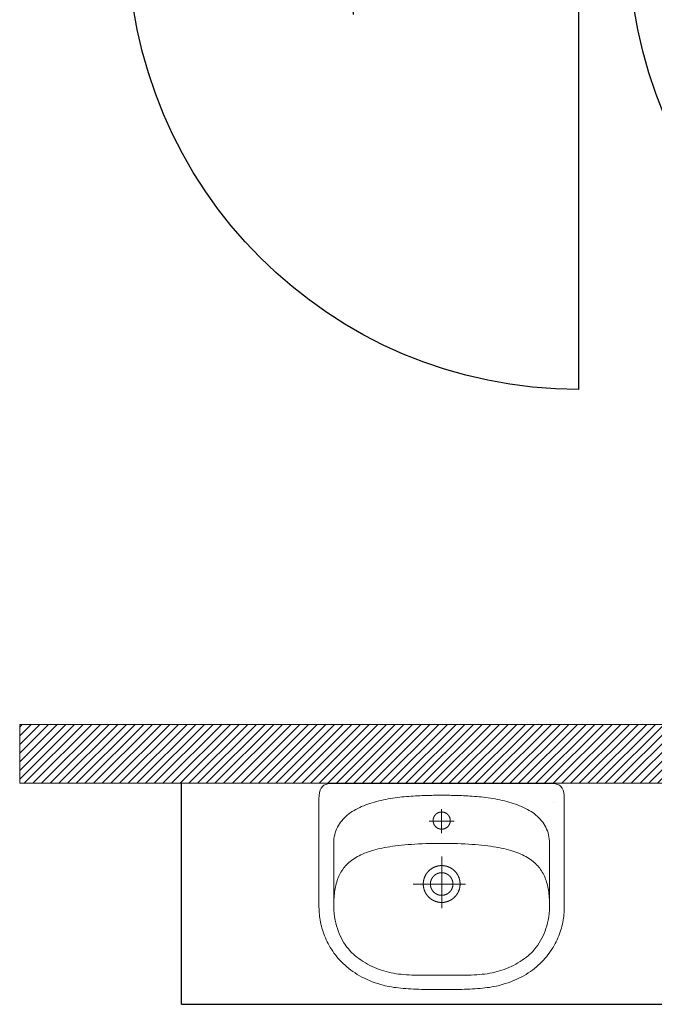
# Model space of a CAD drawing. Header units: inches. Extents: x 27484 to 71626, y -45113 to 39.
# Tile 251 of 256: x 34951 to 35081, y -23266 to -23065. Entities that reach past the tile are written whole.
import ezdxf

# ---------------------------------------------------------------- set-up
doc = ezdxf.new("R2010")
doc.units = ezdxf.units.IN
doc.header["$LTSCALE"] = 50
doc.header["$MEASUREMENT"] = 0
for name, color, linetype, lineweight in [('A-ARMATURA', 45, 'Continuous', 5), ('A-SCIANY', 5, 'Continuous', 18), ('A-SLUSARKA', 4, 'Continuous', 13), ('A-ść. istn.', 8, 'Continuous', 0)]:
    doc.layers.add(name, color=color, linetype=linetype, lineweight=lineweight)
for name, color, linetype in [('koncepcja', 6, 'Continuous'), ('S-DRZ-', 7, 'Continuous'), ('S-DRZ-O', 7, 'Continuous'), ('S-DRZ-SKRZYD', 5, 'Continuous'), ('S-DRZ-WEGAR', 7, 'Continuous')]:
    doc.layers.add(name, color=color, linetype=linetype)

# ---------------------------------------------------------------- blocks, each defined once
blk = doc.blocks.new('A$C3A7D2EB8')
at = {"layer": 'A-ARMATURA'}
for p, q in [((22.71, 16.63), (22.71, 16.63)), ((1.75, 12.95), (1.75, 12.95)), ((2.3, 0.03), (2.3, 0.03)), ((3.75, 0.03), (3.75, 0.03))]:
    blk.add_line(p, q, dxfattribs=at)
for points in [[(-0.01, -21.47), (-0.62, -21.46), (-1.23, -21.46), (-1.83, -21.46), (-2.42, -21.46), (-3, -21.45), (-3.57, -21.44), (-4.14, -21.43), (-4.69, -21.41), (-5.23, -21.39), (-5.77, -21.37), (-6.3, -21.34), (-6.82, -21.31), (-7.33, -21.28), (-7.83, -21.24), (-8.32, -21.19), (-8.8, -21.13), (-9.28, -21.07), (-9.75, -21.01), (-10.21, -20.93), (-10.66, -20.85), (-11.1, -20.76), (-11.53, -20.67), (-11.96, -20.56), (-12.38, -20.45), (-12.38, -20.45), (-12.98, -20.26), (-13.57, -20.07), (-14.14, -19.86), (-14.69, -19.64), (-15.22, -19.41), (-15.74, -19.16), (-16.25, -18.91), (-16.73, -18.64), (-17.2, -18.37), (-17.66, -18.08), (-18.1, -17.78), (-18.52, -17.48), (-18.93, -17.17), (-19.32, -16.85), (-19.7, -16.52), (-20.06, -16.18), (-20.41, -15.84), (-20.75, -15.49), (-21.07, -15.13), (-21.38, -14.77), (-21.67, -14.4), (-21.95, -14.03), (-22.21, -13.65), (-22.46, -13.27), (-22.7, -12.89), (-22.93, -12.5), (-23.14, -12.11), (-23.34, -11.72), (-23.53, -11.32), (-23.71, -10.92), (-23.87, -10.53), (-24.02, -10.13), (-24.16, -9.73), (-24.29, -9.33), (-24.41, -8.93), (-24.52, -8.53), (-24.61, -8.13), (-24.7, -7.73), (-24.77, -7.34), (-24.84, -6.95), (-24.89, -6.56), (-24.93, -6.17), (-24.97, -5.79), (-24.99, -5.41), (-25, -5.03), (-25.01, -4.67), (-25.01, -4.67), (-25.01, 17.36), (-24.98, 18.05), (-24.9, 18.65), (-24.76, 19.14), (-24.57, 19.55), (-24.31, 19.88), (-24, 20.13), (-23.63, 20.32), (-23.19, 20.44), (-22.69, 20.51), (-22.13, 20.53), (-0.01, 20.53), (22.12, 20.53), (22.68, 20.51), (23.18, 20.44), (23.61, 20.32), (23.99, 20.13), (24.3, 19.88), (24.55, 19.55), (24.75, 19.14), (24.88, 18.65), (24.97, 18.05), (24.99, 17.36), (24.99, -4.67), (24.99, -5.03), (24.97, -5.41), (24.95, -5.79), (24.92, -6.17), (24.87, -6.56), (24.82, -6.95), (24.76, -7.34), (24.68, -7.73), (24.6, -8.13), (24.5, -8.53), (24.4, -8.93), (24.28, -9.33), (24.15, -9.73), (24.01, -10.13), (23.86, -10.53), (23.69, -10.92), (23.52, -11.32), (23.33, -11.72), (23.13, -12.11), (22.91, -12.5), (22.69, -12.89), (22.45, -13.27), (22.2, -13.65), (21.93, -14.03), (21.65, -14.4), (21.36, -14.77), (21.05, -15.13), (20.73, -15.49), (20.4, -15.84), (20.05, -16.18), (19.69, -16.52), (19.31, -16.85), (18.91, -17.17), (18.51, -17.48), (18.08, -17.78), (17.64, -18.08), (17.19, -18.37), (16.72, -18.64), (16.23, -18.91), (15.73, -19.16), (15.21, -19.41), (14.67, -19.64), (14.12, -19.86), (13.55, -20.07), (12.97, -20.26), (12.36, -20.45), (12.36, -20.45), (11.94, -20.56), (11.52, -20.67), (11.08, -20.76), (10.64, -20.85), (10.19, -20.93), (9.73, -21.01), (9.26, -21.07), (8.79, -21.13), (8.3, -21.19), (7.81, -21.24), (7.31, -21.28), (6.8, -21.31), (6.28, -21.34), (5.75, -21.37), (5.22, -21.39), (4.67, -21.41), (4.12, -21.43), (3.56, -21.44), (2.99, -21.45), (2.41, -21.46), (1.82, -21.46), (1.22, -21.46), (0.61, -21.46), (-0.01, -21.47)], [(-0.01, -18.53), (0.52, -18.54), (1.05, -18.54), (1.59, -18.54), (2.14, -18.55), (2.69, -18.55), (3.24, -18.55), (3.8, -18.55), (4.36, -18.55), (4.92, -18.54), (5.48, -18.53), (6.04, -18.51), (6.6, -18.48), (7.15, -18.45), (7.69, -18.41), (8.23, -18.36), (8.76, -18.3), (9.28, -18.23), (9.79, -18.15), (10.3, -18.05), (10.8, -17.93), (11.29, -17.81), (11.78, -17.67), (12.27, -17.52), (12.75, -17.35), (13.23, -17.17), (13.7, -16.97), (14.17, -16.76), (14.63, -16.54), (15.08, -16.3), (15.54, -16.04), (15.98, -15.77), (16.42, -15.48), (16.85, -15.17), (17.28, -14.85), (17.71, -14.51), (18.56, -13.69), (18.93, -13.26), (19.28, -12.83), (19.6, -12.39), (19.9, -11.94), (20.17, -11.49), (20.42, -11.02), (20.65, -10.54), (20.87, -10.04), (21.06, -9.53), (21.24, -9), (21.41, -8.46), (21.56, -7.9), (21.7, -7.32), (21.82, -6.65), (21.91, -5.99), (21.97, -5.32), (21.99, -4.64), (21.99, 8.3), (21.98, 8.76), (21.93, 9.21), (21.87, 9.64), (21.78, 10.06), (21.67, 10.46), (21.55, 10.85), (21.39, 11.23), (21.22, 11.6), (21.03, 11.95), (20.83, 12.29), (20.6, 12.61), (20.35, 12.92), (20.09, 13.23), (19.82, 13.51), (19.52, 13.79), (19.22, 14.06), (18.89, 14.31), (18.56, 14.56), (18.21, 14.79), (17.85, 15.01), (17.48, 15.22), (17.09, 15.43), (16.7, 15.62), (16.29, 15.8), (15.88, 15.98), (15.46, 16.14), (15.03, 16.3), (14.59, 16.44), (14.15, 16.58), (13.7, 16.72), (13.25, 16.84), (12.79, 16.95), (12.32, 17.06), (11.86, 17.16), (11.39, 17.26), (10.91, 17.35), (10.44, 17.43), (9.97, 17.5), (9.49, 17.57), (9.02, 17.64), (8.55, 17.69), (8.07, 17.75), (7.61, 17.8), (7.14, 17.84), (6.68, 17.88), (6.22, 17.91), (5.77, 17.94), (5.32, 17.97), (4.88, 17.99), (4.44, 18.01), (4.02, 18.03), (3.6, 18.05), (3.19, 18.06), (2.79, 18.07), (2.4, 18.08), (2.01, 18.08), (1.65, 18.09), (1.29, 18.09), (0.94, 18.09), (0.61, 18.09), (0.3, 18.09), (-0.01, 18.09), (-0.01, 18.09), (-0.31, 18.09), (-0.63, 18.09), (-0.96, 18.09), (-1.3, 18.09), (-1.66, 18.09), (-2.03, 18.08), (-2.41, 18.08), (-2.8, 18.07), (-3.2, 18.06), (-3.61, 18.05), (-4.03, 18.03), (-4.46, 18.01), (-4.89, 17.99), (-5.34, 17.97), (-5.78, 17.94), (-6.24, 17.91), (-6.69, 17.88), (-7.16, 17.84), (-7.62, 17.8), (-8.09, 17.75), (-8.56, 17.69), (-9.03, 17.64), (-9.51, 17.57), (-9.98, 17.5), (-10.46, 17.43), (-10.93, 17.35), (-11.4, 17.26), (-11.87, 17.16), (-12.34, 17.06), (-12.8, 16.95), (-13.26, 16.84), (-13.72, 16.72), (-14.17, 16.58), (-14.61, 16.44), (-15.05, 16.3), (-15.47, 16.14), (-15.9, 15.98), (-16.31, 15.8), (-16.71, 15.62), (-17.11, 15.43), (-17.49, 15.22), (-17.86, 15.01), (-18.23, 14.79), (-18.57, 14.56), (-18.91, 14.31), (-19.23, 14.06), (-19.54, 13.79), (-19.83, 13.51), (-20.11, 13.23), (-20.37, 12.92), (-20.61, 12.61), (-20.84, 12.29), (-21.05, 11.95), (-21.24, 11.6), (-21.41, 11.23), (-21.56, 10.85), (-21.69, 10.46), (-21.8, 10.06), (-21.89, 9.64), (-21.95, 9.21), (-21.99, 8.76), (-22.01, 8.3), (-22.01, 8.3), (-22.01, -4.64), (-21.98, -5.32), (-21.92, -5.99), (-21.84, -6.65), (-21.72, -7.32), (-21.58, -7.9), (-21.42, -8.46), (-21.26, -9), (-21.08, -9.53), (-20.88, -10.04), (-20.67, -10.54), (-20.44, -11.02), (-20.19, -11.49), (-19.91, -11.94), (-19.62, -12.39), (-19.3, -12.83), (-18.95, -13.26), (-18.58, -13.69), (-17.72, -14.51), (-17.3, -14.85), (-16.87, -15.17), (-16.44, -15.48), (-16, -15.77), (-15.55, -16.04), (-15.1, -16.3), (-14.64, -16.54), (-14.18, -16.76), (-13.72, -16.97), (-13.24, -17.17), (-12.77, -17.35), (-12.29, -17.52), (-11.8, -17.67), (-11.31, -17.81), (-10.81, -17.93), (-10.31, -18.05), (-9.81, -18.15), (-9.3, -18.23), (-8.78, -18.3), (-8.25, -18.36), (-7.71, -18.41), (-7.16, -18.45), (-6.61, -18.48), (-6.06, -18.51), (-5.5, -18.53), (-4.94, -18.54), (-4.38, -18.55), (-3.82, -18.55), (-3.26, -18.55), (-2.7, -18.55), (-2.15, -18.55), (-1.61, -18.54), (-1.06, -18.54), (-0.53, -18.54)], [(1.75, 12.94), (1.75, 12.97), (1.75, 12.99), (1.75, 13.01), (1.75, 13.04), (1.75, 13.06), (1.74, 13.08), (1.74, 13.11), (1.74, 13.13), (1.74, 13.15), (1.74, 13.17), (1.73, 13.2), (1.73, 13.22), (1.72, 13.24), (1.72, 13.26), (1.72, 13.29), (1.71, 13.31), (1.71, 13.33), (1.7, 13.35), (1.7, 13.38), (1.69, 13.4), (1.68, 13.42), (1.68, 13.44), (1.67, 13.46), (1.66, 13.49), (1.66, 13.51), (1.65, 13.53), (1.64, 13.55), (1.63, 13.57), (1.63, 13.59), (1.62, 13.61), (1.61, 13.64), (1.6, 13.66), (1.59, 13.68), (1.58, 13.7), (1.57, 13.72), (1.56, 13.74), (1.55, 13.76), (1.54, 13.78), (1.53, 13.8), (1.52, 13.82), (1.5, 13.84), (1.49, 13.86), (1.48, 13.88), (1.47, 13.9), (1.46, 13.92), (1.44, 13.94), (1.43, 13.96), (1.42, 13.97), (1.4, 13.99), (1.39, 14.01), (1.38, 14.03), (1.36, 14.05), (1.35, 14.06), (1.33, 14.08), (1.32, 14.1), (1.3, 14.12), (1.29, 14.13), (1.27, 14.15), (1.25, 14.17), (1.24, 14.18), (1.22, 14.2), (1.21, 14.21), (1.19, 14.23), (1.17, 14.25), (1.16, 14.26), (1.14, 14.28), (1.12, 14.29), (1.1, 14.31), (1.08, 14.32), (1.07, 14.33), (1.05, 14.35), (1.03, 14.36), (1.01, 14.37), (0.99, 14.39), (0.97, 14.4), (0.95, 14.41), (0.94, 14.43), (0.92, 14.44), (0.9, 14.45), (0.88, 14.46), (0.86, 14.47), (0.84, 14.48), (0.82, 14.49), (0.8, 14.51), (0.78, 14.52), (0.76, 14.53), (0.73, 14.54), (0.71, 14.54), (0.69, 14.55), (0.67, 14.56), (0.65, 14.57), (0.63, 14.58), (0.61, 14.59), (0.59, 14.6), (0.56, 14.6), (0.54, 14.61), (0.52, 14.62), (0.5, 14.62), (0.48, 14.63), (0.45, 14.64), (0.43, 14.64), (0.41, 14.65), (0.39, 14.65), (0.37, 14.66), (0.34, 14.66), (0.32, 14.67), (0.3, 14.67), (0.28, 14.68), (0.25, 14.68), (0.23, 14.68), (0.21, 14.68), (0.18, 14.69), (0.16, 14.69), (0.14, 14.69), (0.12, 14.69), (0.09, 14.69), (0.07, 14.7), (0.05, 14.7), (0.02, 14.7), (0, 14.7), (-0.02, 14.7), (-0.04, 14.7), (-0.07, 14.7), (-0.09, 14.69), (-0.11, 14.69), (-0.14, 14.69), (-0.16, 14.69), (-0.18, 14.69), (-0.2, 14.69), (-0.23, 14.68), (-0.25, 14.68), (-0.27, 14.68), (-0.29, 14.67), (-0.32, 14.67), (-0.34, 14.66), (-0.36, 14.66), (-0.38, 14.65), (-0.41, 14.65), (-0.43, 14.64), (-0.45, 14.64), (-0.47, 14.63), (-0.5, 14.63), (-0.52, 14.62), (-0.54, 14.61), (-0.56, 14.6), (-0.58, 14.6), (-0.6, 14.59), (-0.63, 14.58), (-0.65, 14.57), (-0.67, 14.56), (-0.69, 14.56), (-0.71, 14.55), (-0.73, 14.54), (-0.75, 14.53), (-0.77, 14.52), (-0.79, 14.51), (-0.81, 14.5), (-0.83, 14.49), (-0.85, 14.47), (-0.87, 14.46), (-0.89, 14.45), (-0.91, 14.44), (-0.93, 14.43), (-0.95, 14.42), (-0.97, 14.4), (-0.99, 14.39), (-1.01, 14.38), (-1.03, 14.36), (-1.05, 14.35), (-1.06, 14.34), (-1.08, 14.32), (-1.1, 14.31), (-1.12, 14.29), (-1.13, 14.28), (-1.15, 14.26), (-1.17, 14.25), (-1.19, 14.23), (-1.2, 14.22), (-1.22, 14.2), (-1.24, 14.19), (-1.25, 14.17), (-1.27, 14.15), (-1.28, 14.14), (-1.3, 14.12), (-1.31, 14.1), (-1.33, 14.09), (-1.34, 14.07), (-1.36, 14.05), (-1.37, 14.03), (-1.39, 14.01), (-1.4, 14), (-1.41, 13.98), (-1.43, 13.96), (-1.44, 13.94), (-1.45, 13.92), (-1.47, 13.9), (-1.48, 13.88), (-1.49, 13.86), (-1.5, 13.84), (-1.51, 13.82), (-1.53, 13.8), (-1.54, 13.78), (-1.55, 13.76), (-1.56, 13.74), (-1.57, 13.72), (-1.58, 13.7), (-1.59, 13.68), (-1.6, 13.66), (-1.61, 13.64), (-1.62, 13.62), (-1.62, 13.6), (-1.63, 13.58), (-1.64, 13.55), (-1.65, 13.53), (-1.66, 13.51), (-1.66, 13.49), (-1.67, 13.47), (-1.68, 13.45), (-1.68, 13.42), (-1.69, 13.4), (-1.7, 13.38), (-1.7, 13.36), (-1.71, 13.34), (-1.71, 13.31), (-1.72, 13.29), (-1.72, 13.27), (-1.72, 13.25), (-1.73, 13.22), (-1.73, 13.2), (-1.73, 13.18), (-1.74, 13.15), (-1.74, 13.13), (-1.74, 13.11), (-1.74, 13.09), (-1.75, 13.06), (-1.75, 13.04), (-1.75, 13.02), (-1.75, 13), (-1.75, 12.97), (-1.75, 12.95), (-1.75, 12.93), (-1.75, 12.9), (-1.75, 12.88), (-1.75, 12.86), (-1.75, 12.83), (-1.74, 12.81), (-1.74, 12.79), (-1.74, 12.77), (-1.74, 12.74), (-1.74, 12.72), (-1.73, 12.7), (-1.73, 12.68), (-1.73, 12.65), (-1.72, 12.63), (-1.72, 12.61), (-1.71, 12.59), (-1.71, 12.56), (-1.7, 12.54), (-1.7, 12.52), (-1.69, 12.5), (-1.68, 12.47), (-1.68, 12.45), (-1.67, 12.43), (-1.67, 12.41), (-1.66, 12.39), (-1.65, 12.37), (-1.64, 12.34), (-1.63, 12.32), (-1.63, 12.3), (-1.62, 12.28), (-1.61, 12.26), (-1.6, 12.24), (-1.59, 12.22), (-1.58, 12.2), (-1.57, 12.18), (-1.56, 12.15), (-1.55, 12.13), (-1.54, 12.11), (-1.53, 12.09), (-1.52, 12.07), (-1.51, 12.05), (-1.49, 12.03), (-1.48, 12.02), (-1.47, 12), (-1.46, 11.98), (-1.44, 11.96), (-1.43, 11.94), (-1.42, 11.92), (-1.4, 11.9), (-1.39, 11.88), (-1.38, 11.87), (-1.36, 11.85), (-1.35, 11.83), (-1.33, 11.81), (-1.32, 11.79), (-1.3, 11.78), (-1.29, 11.76), (-1.27, 11.74), (-1.26, 11.73), (-1.24, 11.71), (-1.22, 11.7), (-1.21, 11.68), (-1.19, 11.66), (-1.17, 11.65), (-1.16, 11.63), (-1.14, 11.62), (-1.12, 11.6), (-1.1, 11.59), (-1.09, 11.57), (-1.07, 11.56), (-1.05, 11.55), (-1.03, 11.53), (-1.01, 11.52), (-0.99, 11.51), (-0.97, 11.49), (-0.96, 11.48), (-0.94, 11.47), (-0.92, 11.46), (-0.9, 11.44), (-0.88, 11.43), (-0.86, 11.42), (-0.84, 11.41), (-0.82, 11.4), (-0.8, 11.39), (-0.78, 11.38), (-0.76, 11.37), (-0.73, 11.36), (-0.71, 11.35), (-0.69, 11.34), (-0.67, 11.33), (-0.65, 11.32), (-0.63, 11.31), (-0.61, 11.31), (-0.59, 11.3), (-0.56, 11.29), (-0.54, 11.28), (-0.52, 11.28), (-0.5, 11.27), (-0.48, 11.26), (-0.46, 11.26), (-0.43, 11.25), (-0.41, 11.25), (-0.39, 11.24), (-0.37, 11.24), (-0.34, 11.23), (-0.32, 11.23), (-0.3, 11.22), (-0.28, 11.22), (-0.25, 11.22), (-0.23, 11.21), (-0.21, 11.21), (-0.19, 11.21), (-0.16, 11.2), (-0.14, 11.2), (-0.12, 11.2), (-0.09, 11.2), (-0.07, 11.2), (-0.05, 11.2), (-0.03, 11.2), (0, 11.2), (0.02, 11.2), (0.04, 11.2), (0.07, 11.2), (0.09, 11.2), (0.11, 11.2), (0.13, 11.2), (0.16, 11.2), (0.18, 11.21), (0.2, 11.21), (0.23, 11.21), (0.25, 11.21), (0.27, 11.22), (0.29, 11.22), (0.32, 11.23), (0.34, 11.23), (0.36, 11.23), (0.38, 11.24), (0.41, 11.24), (0.43, 11.25), (0.45, 11.26), (0.47, 11.26), (0.49, 11.27), (0.52, 11.28), (0.54, 11.28), (0.56, 11.29), (0.58, 11.3), (0.6, 11.3), (0.62, 11.31), (0.65, 11.32), (0.67, 11.33), (0.69, 11.34), (0.71, 11.35), (0.73, 11.36), (0.75, 11.37), (0.77, 11.38), (0.79, 11.39), (0.81, 11.4), (0.83, 11.41), (0.85, 11.42), (0.87, 11.43), (0.89, 11.44), (0.91, 11.45), (0.93, 11.47), (0.95, 11.48), (0.97, 11.49), (0.99, 11.5), (1.01, 11.52), (1.03, 11.53), (1.04, 11.54), (1.06, 11.56), (1.08, 11.57), (1.1, 11.59), (1.12, 11.6), (1.13, 11.61), (1.15, 11.63), (1.17, 11.65), (1.19, 11.66), (1.2, 11.68), (1.22, 11.69), (1.24, 11.71), (1.25, 11.72), (1.27, 11.74), (1.28, 11.76), (1.3, 11.77), (1.31, 11.79), (1.33, 11.81), (1.34, 11.83), (1.36, 11.84), (1.37, 11.86), (1.39, 11.88), (1.4, 11.9), (1.41, 11.92), (1.43, 11.94), (1.44, 11.95), (1.45, 11.97), (1.47, 11.99), (1.48, 12.01), (1.49, 12.03), (1.5, 12.05), (1.51, 12.07), (1.53, 12.09), (1.54, 12.11), (1.55, 12.13), (1.56, 12.15), (1.57, 12.17), (1.58, 12.19), (1.59, 12.21), (1.6, 12.23), (1.61, 12.25), (1.62, 12.28), (1.62, 12.3), (1.63, 12.32), (1.64, 12.34), (1.65, 12.36), (1.66, 12.38), (1.66, 12.4), (1.67, 12.43), (1.68, 12.45), (1.68, 12.47), (1.69, 12.49), (1.7, 12.51), (1.7, 12.54), (1.71, 12.56), (1.71, 12.58), (1.72, 12.6), (1.72, 12.63), (1.72, 12.65), (1.73, 12.67), (1.73, 12.69), (1.73, 12.72), (1.74, 12.74), (1.74, 12.76), (1.74, 12.78), (1.74, 12.81), (1.75, 12.83), (1.75, 12.85), (1.75, 12.88), (1.75, 12.9), (1.75, 12.92), (1.75, 12.94)], [(3.75, 0.02), (3.75, 0.06), (3.75, 0.09), (3.75, 0.12), (3.75, 0.16), (3.75, 0.19), (3.74, 0.22), (3.74, 0.26), (3.74, 0.29), (3.74, 0.32), (3.74, 0.36), (3.73, 0.39), (3.73, 0.42), (3.73, 0.46), (3.72, 0.49), (3.72, 0.52), (3.71, 0.56), (3.71, 0.59), (3.7, 0.62), (3.7, 0.66), (3.69, 0.69), (3.68, 0.72), (3.68, 0.76), (3.67, 0.79), (3.66, 0.82), (3.66, 0.85), (3.65, 0.89), (3.64, 0.92), (3.63, 0.95), (3.63, 0.99), (3.62, 1.02), (3.61, 1.05), (3.6, 1.08), (3.59, 1.11), (3.58, 1.15), (3.57, 1.18), (3.56, 1.21), (3.55, 1.24), (3.54, 1.27), (3.53, 1.31), (3.51, 1.34), (3.5, 1.37), (3.49, 1.4), (3.48, 1.43), (3.46, 1.46), (3.45, 1.49), (3.44, 1.52), (3.42, 1.55), (3.41, 1.59), (3.4, 1.62), (3.38, 1.65), (3.37, 1.68), (3.35, 1.71), (3.34, 1.74), (3.32, 1.77), (3.31, 1.8), (3.29, 1.83), (3.27, 1.85), (3.26, 1.88), (3.24, 1.91), (3.22, 1.94), (3.21, 1.97), (3.19, 2), (3.17, 2.03), (3.15, 2.06), (3.14, 2.08), (3.12, 2.11), (3.1, 2.14), (3.08, 2.17), (3.06, 2.19), (3.04, 2.22), (3.02, 2.25), (3, 2.28), (2.98, 2.3), (2.96, 2.33), (2.94, 2.36), (2.92, 2.38), (2.9, 2.41), (2.88, 2.43), (2.85, 2.46), (2.83, 2.49), (2.81, 2.51), (2.79, 2.54), (2.76, 2.56), (2.74, 2.59), (2.72, 2.61), (2.7, 2.63), (2.67, 2.66), (2.65, 2.68), (2.63, 2.71), (2.6, 2.73), (2.58, 2.75), (2.55, 2.77), (2.53, 2.8), (2.5, 2.82), (2.48, 2.84), (2.45, 2.86), (2.43, 2.89), (2.4, 2.91), (2.38, 2.93), (2.35, 2.95), (2.32, 2.97), (2.3, 2.99), (2.27, 3.01), (2.24, 3.03), (2.22, 3.05), (2.19, 3.07), (2.16, 3.09), (2.13, 3.11), (2.11, 3.13), (2.08, 3.15), (2.05, 3.17), (2.02, 3.19), (1.99, 3.2), (1.97, 3.22), (1.94, 3.24), (1.91, 3.26), (1.88, 3.27), (1.85, 3.29), (1.82, 3.31), (1.79, 3.32), (1.76, 3.34), (1.73, 3.35), (1.7, 3.37), (1.67, 3.38), (1.64, 3.4), (1.61, 3.41), (1.58, 3.43), (1.55, 3.44), (1.52, 3.46), (1.49, 3.47), (1.46, 3.48), (1.43, 3.49), (1.4, 3.51), (1.37, 3.52), (1.33, 3.53), (1.3, 3.54), (1.27, 3.56), (1.24, 3.57), (1.21, 3.58), (1.18, 3.59), (1.14, 3.6), (1.11, 3.61), (1.08, 3.62), (1.05, 3.63), (1.02, 3.64), (0.98, 3.65), (0.95, 3.65), (0.92, 3.66), (0.89, 3.67), (0.85, 3.68), (0.82, 3.69), (0.79, 3.69), (0.75, 3.7), (0.72, 3.71), (0.69, 3.71), (0.66, 3.72), (0.62, 3.73), (0.59, 3.73), (0.56, 3.74), (0.52, 3.74), (0.49, 3.75), (0.46, 3.75), (0.42, 3.75), (0.39, 3.76), (0.36, 3.76), (0.32, 3.76), (0.29, 3.77), (0.26, 3.77), (0.22, 3.77), (0.19, 3.77), (0.16, 3.77), (0.12, 3.78), (0.09, 3.78), (0.05, 3.78), (0.02, 3.78), (-0.01, 3.78), (-0.05, 3.78), (-0.08, 3.78), (-0.11, 3.78), (-0.15, 3.77), (-0.18, 3.77), (-0.21, 3.77), (-0.25, 3.77), (-0.28, 3.77), (-0.31, 3.76), (-0.35, 3.76), (-0.38, 3.76), (-0.41, 3.75), (-0.45, 3.75), (-0.48, 3.75), (-0.51, 3.74), (-0.55, 3.74), (-0.58, 3.73), (-0.61, 3.73), (-0.65, 3.72), (-0.68, 3.72), (-0.71, 3.71), (-0.75, 3.7), (-0.78, 3.7), (-0.81, 3.69), (-0.84, 3.68), (-0.88, 3.67), (-0.91, 3.67), (-0.94, 3.66), (-0.97, 3.65), (-1.01, 3.64), (-1.04, 3.63), (-1.07, 3.62), (-1.1, 3.61), (-1.14, 3.6), (-1.17, 3.59), (-1.2, 3.58), (-1.23, 3.57), (-1.26, 3.56), (-1.29, 3.55), (-1.33, 3.54), (-1.36, 3.52), (-1.39, 3.51), (-1.42, 3.5), (-1.45, 3.49), (-1.48, 3.47), (-1.51, 3.46), (-1.54, 3.45), (-1.57, 3.43), (-1.6, 3.42), (-1.63, 3.4), (-1.66, 3.39), (-1.69, 3.37), (-1.72, 3.36), (-1.75, 3.34), (-1.78, 3.33), (-1.81, 3.31), (-1.84, 3.29), (-1.87, 3.28), (-1.9, 3.26), (-1.93, 3.24), (-1.96, 3.23), (-1.99, 3.21), (-2.01, 3.19), (-2.04, 3.17), (-2.07, 3.15), (-2.1, 3.13), (-2.13, 3.12), (-2.15, 3.1), (-2.18, 3.08), (-2.21, 3.06), (-2.24, 3.04), (-2.26, 3.02), (-2.29, 3), (-2.32, 2.98), (-2.34, 2.96), (-2.37, 2.93), (-2.39, 2.91), (-2.42, 2.89), (-2.45, 2.87), (-2.47, 2.85), (-2.5, 2.83), (-2.52, 2.8), (-2.55, 2.78), (-2.57, 2.76), (-2.59, 2.73), (-2.62, 2.71), (-2.64, 2.69), (-2.67, 2.66), (-2.69, 2.64), (-2.71, 2.62), (-2.74, 2.59), (-2.76, 2.57), (-2.78, 2.54), (-2.8, 2.52), (-2.83, 2.49), (-2.85, 2.47), (-2.87, 2.44), (-2.89, 2.42), (-2.91, 2.39), (-2.93, 2.36), (-2.95, 2.34), (-2.97, 2.31), (-3, 2.28), (-3.02, 2.26), (-3.03, 2.23), (-3.05, 2.2), (-3.07, 2.18), (-3.09, 2.15), (-3.11, 2.12), (-3.13, 2.09), (-3.15, 2.06), (-3.17, 2.04), (-3.18, 2.01), (-3.2, 1.98), (-3.22, 1.95), (-3.24, 1.92), (-3.25, 1.89), (-3.27, 1.86), (-3.29, 1.83), (-3.3, 1.8), (-3.32, 1.77), (-3.33, 1.74), (-3.35, 1.71), (-3.36, 1.68), (-3.38, 1.65), (-3.39, 1.62), (-3.41, 1.59), (-3.42, 1.56), (-3.43, 1.53), (-3.45, 1.5), (-3.46, 1.47), (-3.47, 1.44), (-3.49, 1.41), (-3.5, 1.38), (-3.51, 1.35), (-3.52, 1.31), (-3.53, 1.28), (-3.54, 1.25), (-3.56, 1.22), (-3.57, 1.19), (-3.58, 1.16), (-3.59, 1.12), (-3.6, 1.09), (-3.61, 1.06), (-3.61, 1.03), (-3.62, 0.99), (-3.63, 0.96), (-3.64, 0.93), (-3.65, 0.9), (-3.66, 0.86), (-3.66, 0.83), (-3.67, 0.8), (-3.68, 0.77), (-3.68, 0.73), (-3.69, 0.7), (-3.7, 0.67), (-3.7, 0.63), (-3.71, 0.6), (-3.71, 0.57), (-3.72, 0.53), (-3.72, 0.5), (-3.72, 0.47), (-3.73, 0.43), (-3.73, 0.4), (-3.73, 0.37), (-3.74, 0.33), (-3.74, 0.3), (-3.74, 0.27), (-3.74, 0.23), (-3.75, 0.2), (-3.75, 0.17), (-3.75, 0.13), (-3.75, 0.1), (-3.75, 0.07), (-3.75, 0.03), (-3.75, 0), (-3.75, -0.04), (-3.75, -0.07), (-3.75, -0.1), (-3.75, -0.14), (-3.74, -0.17), (-3.74, -0.2), (-3.74, -0.24), (-3.74, -0.27), (-3.74, -0.3), (-3.73, -0.34), (-3.73, -0.37), (-3.73, -0.4), (-3.72, -0.44), (-3.72, -0.47), (-3.71, -0.5), (-3.71, -0.54), (-3.7, -0.57), (-3.7, -0.6), (-3.69, -0.64), (-3.68, -0.67), (-3.68, -0.7), (-3.67, -0.73), (-3.66, -0.77), (-3.66, -0.8), (-3.65, -0.83), (-3.64, -0.87), (-3.63, -0.9), (-3.63, -0.93), (-3.62, -0.96), (-3.61, -1), (-3.6, -1.03), (-3.59, -1.06), (-3.58, -1.09), (-3.57, -1.12), (-3.56, -1.16), (-3.55, -1.19), (-3.54, -1.22), (-3.53, -1.25), (-3.51, -1.28), (-3.5, -1.31), (-3.49, -1.35), (-3.48, -1.38), (-3.46, -1.41), (-3.45, -1.44), (-3.44, -1.47), (-3.43, -1.5), (-3.41, -1.53), (-3.4, -1.56), (-3.38, -1.59), (-3.37, -1.62), (-3.35, -1.65), (-3.34, -1.68), (-3.32, -1.71), (-3.31, -1.74), (-3.29, -1.77), (-3.27, -1.8), (-3.26, -1.83), (-3.24, -1.86), (-3.22, -1.89), (-3.21, -1.92), (-3.19, -1.94), (-3.17, -1.97), (-3.15, -2), (-3.14, -2.03), (-3.12, -2.06), (-3.1, -2.09), (-3.08, -2.11), (-3.06, -2.14), (-3.04, -2.17), (-3.02, -2.19), (-3, -2.22), (-2.98, -2.25), (-2.96, -2.28), (-2.94, -2.3), (-2.92, -2.33), (-2.9, -2.35), (-2.88, -2.38), (-2.85, -2.41), (-2.83, -2.43), (-2.81, -2.46), (-2.79, -2.48), (-2.77, -2.51), (-2.74, -2.53), (-2.72, -2.55), (-2.7, -2.58), (-2.67, -2.6), (-2.65, -2.63), (-2.63, -2.65), (-2.6, -2.67), (-2.58, -2.7), (-2.55, -2.72), (-2.53, -2.74), (-2.5, -2.77), (-2.48, -2.79), (-2.45, -2.81), (-2.43, -2.83), (-2.4, -2.85), (-2.38, -2.87), (-2.35, -2.9), (-2.32, -2.92), (-2.3, -2.94), (-2.27, -2.96), (-2.24, -2.98), (-2.22, -3), (-2.19, -3.02), (-2.16, -3.04), (-2.13, -3.06), (-2.11, -3.08), (-2.08, -3.09), (-2.05, -3.11), (-2.02, -3.13), (-1.99, -3.15), (-1.97, -3.17), (-1.94, -3.18), (-1.91, -3.2), (-1.88, -3.22), (-1.85, -3.23), (-1.82, -3.25), (-1.79, -3.27), (-1.76, -3.28), (-1.73, -3.3), (-1.7, -3.31), (-1.67, -3.33), (-1.64, -3.34), (-1.61, -3.36), (-1.58, -3.37), (-1.55, -3.39), (-1.52, -3.4), (-1.49, -3.41), (-1.46, -3.43), (-1.43, -3.44), (-1.4, -3.45), (-1.37, -3.47), (-1.33, -3.48), (-1.3, -3.49), (-1.27, -3.5), (-1.24, -3.51), (-1.21, -3.52), (-1.18, -3.53), (-1.14, -3.54), (-1.11, -3.55), (-1.08, -3.56), (-1.05, -3.57), (-1.02, -3.58), (-0.98, -3.59), (-0.95, -3.6), (-0.92, -3.61), (-0.89, -3.62), (-0.85, -3.62), (-0.82, -3.63), (-0.79, -3.64), (-0.75, -3.65), (-0.72, -3.65), (-0.69, -3.66), (-0.66, -3.66), (-0.62, -3.67), (-0.59, -3.68), (-0.56, -3.68), (-0.52, -3.69), (-0.49, -3.69), (-0.46, -3.69), (-0.42, -3.7), (-0.39, -3.7), (-0.36, -3.71), (-0.32, -3.71), (-0.29, -3.71), (-0.26, -3.71), (-0.22, -3.72), (-0.19, -3.72), (-0.16, -3.72), (-0.12, -3.72), (-0.09, -3.72), (-0.06, -3.72), (-0.02, -3.72), (0.01, -3.72), (0.05, -3.72), (0.08, -3.72), (0.11, -3.72), (0.15, -3.72), (0.18, -3.72), (0.21, -3.72), (0.25, -3.71), (0.28, -3.71), (0.31, -3.71), (0.35, -3.71), (0.38, -3.7), (0.41, -3.7), (0.45, -3.7), (0.48, -3.69), (0.51, -3.69), (0.55, -3.68), (0.58, -3.68), (0.61, -3.67), (0.65, -3.67), (0.68, -3.66), (0.71, -3.65), (0.75, -3.65), (0.78, -3.64), (0.81, -3.63), (0.84, -3.63), (0.88, -3.62), (0.91, -3.61), (0.94, -3.6), (0.97, -3.59), (1.01, -3.59), (1.04, -3.58), (1.07, -3.57), (1.1, -3.56), (1.13, -3.55), (1.17, -3.54), (1.2, -3.53), (1.23, -3.52), (1.26, -3.5), (1.29, -3.49), (1.33, -3.48), (1.36, -3.47), (1.39, -3.46), (1.42, -3.44), (1.45, -3.43), (1.48, -3.42), (1.51, -3.4), (1.54, -3.39), (1.57, -3.38), (1.6, -3.36), (1.63, -3.35), (1.66, -3.33), (1.69, -3.32), (1.72, -3.3), (1.75, -3.29), (1.78, -3.27), (1.81, -3.26), (1.84, -3.24), (1.87, -3.22), (1.9, -3.21), (1.93, -3.19), (1.96, -3.17), (1.99, -3.15), (2.01, -3.14), (2.04, -3.12), (2.07, -3.1), (2.1, -3.08), (2.13, -3.06), (2.15, -3.04), (2.18, -3.02), (2.21, -3), (2.24, -2.98), (2.26, -2.96), (2.29, -2.94), (2.32, -2.92), (2.34, -2.9), (2.37, -2.88), (2.39, -2.86), (2.42, -2.84), (2.44, -2.82), (2.47, -2.79), (2.5, -2.77), (2.52, -2.75), (2.55, -2.73), (2.57, -2.7), (2.59, -2.68), (2.62, -2.66), (2.64, -2.63), (2.67, -2.61), (2.69, -2.59), (2.71, -2.56), (2.74, -2.54), (2.76, -2.51), (2.78, -2.49), (2.8, -2.46), (2.83, -2.44), (2.85, -2.41), (2.87, -2.39), (2.89, -2.36), (2.91, -2.34), (2.93, -2.31), (2.95, -2.28), (2.97, -2.26), (2.99, -2.23), (3.01, -2.2), (3.03, -2.18), (3.05, -2.15), (3.07, -2.12), (3.09, -2.09), (3.11, -2.07), (3.13, -2.04), (3.15, -2.01), (3.17, -1.98), (3.18, -1.95), (3.2, -1.92), (3.22, -1.9), (3.24, -1.87), (3.25, -1.84), (3.27, -1.81), (3.29, -1.78), (3.3, -1.75), (3.32, -1.72), (3.33, -1.69), (3.35, -1.66), (3.36, -1.63), (3.38, -1.6), (3.39, -1.57), (3.41, -1.54), (3.42, -1.51), (3.43, -1.48), (3.45, -1.45), (3.46, -1.42), (3.47, -1.39), (3.49, -1.35), (3.5, -1.32), (3.51, -1.29), (3.52, -1.26), (3.53, -1.23), (3.54, -1.2), (3.56, -1.17), (3.57, -1.13), (3.58, -1.1), (3.59, -1.07), (3.6, -1.04), (3.61, -1), (3.61, -0.97), (3.62, -0.94), (3.63, -0.91), (3.64, -0.88), (3.65, -0.84), (3.66, -0.81), (3.66, -0.78), (3.67, -0.74), (3.68, -0.71), (3.68, -0.68), (3.69, -0.65), (3.7, -0.61), (3.7, -0.58), (3.71, -0.55), (3.71, -0.51), (3.72, -0.48), (3.72, -0.45), (3.72, -0.41), (3.73, -0.38), (3.73, -0.35), (3.73, -0.31), (3.74, -0.28), (3.74, -0.25), (3.74, -0.21), (3.74, -0.18), (3.75, -0.15), (3.75, -0.11), (3.75, -0.08), (3.75, -0.05), (3.75, -0.01), (3.75, 0.02)], [(2.3, 0.02), (2.3, 0.05), (2.3, 0.08), (2.3, 0.1), (2.3, 0.13), (2.3, 0.16), (2.29, 0.18), (2.29, 0.21), (2.29, 0.23), (2.29, 0.26), (2.29, 0.29), (2.28, 0.31), (2.28, 0.34), (2.27, 0.36), (2.27, 0.39), (2.27, 0.42), (2.26, 0.44), (2.26, 0.47), (2.25, 0.49), (2.25, 0.52), (2.24, 0.55), (2.23, 0.57), (2.23, 0.6), (2.22, 0.62), (2.21, 0.65), (2.21, 0.67), (2.2, 0.7), (2.19, 0.72), (2.18, 0.75), (2.18, 0.77), (2.17, 0.8), (2.16, 0.82), (2.15, 0.85), (2.14, 0.87), (2.13, 0.9), (2.12, 0.92), (2.11, 0.94), (2.1, 0.97), (2.09, 0.99), (2.08, 1.02), (2.07, 1.04), (2.05, 1.06), (2.04, 1.09), (2.03, 1.11), (2.02, 1.13), (2, 1.16), (1.99, 1.18), (1.98, 1.2), (1.96, 1.22), (1.95, 1.25), (1.94, 1.27), (1.92, 1.29), (1.91, 1.31), (1.89, 1.33), (1.88, 1.36), (1.86, 1.38), (1.85, 1.4), (1.83, 1.42), (1.81, 1.44), (1.8, 1.46), (1.78, 1.48), (1.77, 1.5), (1.75, 1.52), (1.73, 1.54), (1.71, 1.56), (1.7, 1.58), (1.68, 1.6), (1.66, 1.62), (1.64, 1.64), (1.62, 1.66), (1.6, 1.67), (1.59, 1.69), (1.57, 1.71), (1.55, 1.73), (1.53, 1.75), (1.51, 1.76), (1.49, 1.78), (1.47, 1.8), (1.45, 1.81), (1.43, 1.83), (1.41, 1.85), (1.39, 1.86), (1.36, 1.88), (1.34, 1.89), (1.32, 1.91), (1.3, 1.92), (1.28, 1.94), (1.26, 1.95), (1.23, 1.97), (1.21, 1.98), (1.19, 2), (1.17, 2.01), (1.14, 2.02), (1.12, 2.03), (1.1, 2.05), (1.08, 2.06), (1.05, 2.07), (1.03, 2.08), (1.01, 2.1), (0.98, 2.11), (0.96, 2.12), (0.93, 2.13), (0.91, 2.14), (0.89, 2.15), (0.86, 2.16), (0.84, 2.17), (0.81, 2.18), (0.79, 2.19), (0.76, 2.2), (0.74, 2.21), (0.71, 2.21), (0.69, 2.22), (0.66, 2.23), (0.64, 2.24), (0.61, 2.24), (0.59, 2.25), (0.56, 2.26), (0.54, 2.26), (0.51, 2.27), (0.49, 2.28), (0.46, 2.28), (0.43, 2.29), (0.41, 2.29), (0.38, 2.3), (0.36, 2.3), (0.33, 2.3), (0.3, 2.31), (0.28, 2.31), (0.25, 2.31), (0.23, 2.32), (0.2, 2.32), (0.17, 2.32), (0.15, 2.32), (0.12, 2.32), (0.09, 2.33), (0.07, 2.33), (0.04, 2.33), (0.02, 2.33), (-0.01, 2.33), (-0.04, 2.33), (-0.06, 2.33), (-0.09, 2.33), (-0.12, 2.32), (-0.14, 2.32), (-0.17, 2.32), (-0.19, 2.32), (-0.22, 2.32), (-0.25, 2.31), (-0.27, 2.31), (-0.3, 2.31), (-0.32, 2.3), (-0.35, 2.3), (-0.38, 2.3), (-0.4, 2.29), (-0.43, 2.29), (-0.45, 2.28), (-0.48, 2.28), (-0.51, 2.27), (-0.53, 2.26), (-0.56, 2.26), (-0.58, 2.25), (-0.61, 2.25), (-0.63, 2.24), (-0.66, 2.23), (-0.68, 2.22), (-0.71, 2.22), (-0.73, 2.21), (-0.76, 2.2), (-0.78, 2.19), (-0.81, 2.18), (-0.83, 2.17), (-0.86, 2.16), (-0.88, 2.15), (-0.9, 2.14), (-0.93, 2.13), (-0.95, 2.12), (-0.98, 2.11), (-1, 2.1), (-1.02, 2.09), (-1.05, 2.07), (-1.07, 2.06), (-1.09, 2.05), (-1.12, 2.04), (-1.14, 2.02), (-1.16, 2.01), (-1.19, 2), (-1.21, 1.98), (-1.23, 1.97), (-1.25, 1.96), (-1.27, 1.94), (-1.3, 1.93), (-1.32, 1.91), (-1.34, 1.9), (-1.36, 1.88), (-1.38, 1.87), (-1.4, 1.85), (-1.42, 1.83), (-1.44, 1.82), (-1.46, 1.8), (-1.48, 1.78), (-1.5, 1.77), (-1.52, 1.75), (-1.54, 1.73), (-1.56, 1.71), (-1.58, 1.7), (-1.6, 1.68), (-1.62, 1.66), (-1.64, 1.64), (-1.66, 1.62), (-1.67, 1.6), (-1.69, 1.58), (-1.71, 1.57), (-1.73, 1.55), (-1.75, 1.53), (-1.76, 1.51), (-1.78, 1.49), (-1.8, 1.46), (-1.81, 1.44), (-1.83, 1.42), (-1.84, 1.4), (-1.86, 1.38), (-1.87, 1.36), (-1.89, 1.34), (-1.9, 1.32), (-1.92, 1.3), (-1.93, 1.27), (-1.95, 1.25), (-1.96, 1.23), (-1.97, 1.21), (-1.99, 1.18), (-2, 1.16), (-2.01, 1.14), (-2.03, 1.11), (-2.04, 1.09), (-2.05, 1.07), (-2.06, 1.04), (-2.07, 1.02), (-2.09, 1), (-2.1, 0.97), (-2.11, 0.95), (-2.12, 0.93), (-2.13, 0.9), (-2.14, 0.88), (-2.15, 0.85), (-2.16, 0.83), (-2.17, 0.8), (-2.17, 0.78), (-2.18, 0.75), (-2.19, 0.73), (-2.2, 0.7), (-2.21, 0.68), (-2.21, 0.65), (-2.22, 0.63), (-2.23, 0.6), (-2.23, 0.58), (-2.24, 0.55), (-2.25, 0.53), (-2.25, 0.5), (-2.26, 0.47), (-2.26, 0.45), (-2.27, 0.42), (-2.27, 0.4), (-2.27, 0.37), (-2.28, 0.34), (-2.28, 0.32), (-2.28, 0.29), (-2.29, 0.27), (-2.29, 0.24), (-2.29, 0.21), (-2.29, 0.19), (-2.3, 0.16), (-2.3, 0.14), (-2.3, 0.11), (-2.3, 0.08), (-2.3, 0.06), (-2.3, 0.03), (-2.3, 0), (-2.3, -0.02), (-2.3, -0.05), (-2.3, -0.07), (-2.3, -0.1), (-2.29, -0.13), (-2.29, -0.15), (-2.29, -0.18), (-2.29, -0.21), (-2.29, -0.23), (-2.28, -0.26), (-2.28, -0.28), (-2.28, -0.31), (-2.27, -0.34), (-2.27, -0.36), (-2.26, -0.39), (-2.26, -0.41), (-2.25, -0.44), (-2.25, -0.47), (-2.24, -0.49), (-2.23, -0.52), (-2.23, -0.54), (-2.22, -0.57), (-2.21, -0.59), (-2.21, -0.62), (-2.2, -0.64), (-2.19, -0.67), (-2.18, -0.69), (-2.18, -0.72), (-2.17, -0.74), (-2.16, -0.77), (-2.15, -0.79), (-2.14, -0.82), (-2.13, -0.84), (-2.12, -0.87), (-2.11, -0.89), (-2.1, -0.91), (-2.09, -0.94), (-2.08, -0.96), (-2.07, -0.98), (-2.05, -1.01), (-2.04, -1.03), (-2.03, -1.06), (-2.02, -1.08), (-2, -1.1), (-1.99, -1.12), (-1.98, -1.15), (-1.96, -1.17), (-1.95, -1.19), (-1.94, -1.21), (-1.92, -1.24), (-1.91, -1.26), (-1.89, -1.28), (-1.88, -1.3), (-1.86, -1.32), (-1.85, -1.34), (-1.83, -1.36), (-1.82, -1.39), (-1.8, -1.41), (-1.78, -1.43), (-1.77, -1.45), (-1.75, -1.47), (-1.73, -1.49), (-1.71, -1.51), (-1.7, -1.53), (-1.68, -1.55), (-1.66, -1.56), (-1.64, -1.58), (-1.62, -1.6), (-1.61, -1.62), (-1.59, -1.64), (-1.57, -1.66), (-1.55, -1.67), (-1.53, -1.69), (-1.51, -1.71), (-1.49, -1.73), (-1.47, -1.74), (-1.45, -1.76), (-1.43, -1.78), (-1.41, -1.79), (-1.39, -1.81), (-1.37, -1.82), (-1.34, -1.84), (-1.32, -1.85), (-1.3, -1.87), (-1.28, -1.88), (-1.26, -1.9), (-1.24, -1.91), (-1.21, -1.93), (-1.19, -1.94), (-1.17, -1.95), (-1.15, -1.97), (-1.12, -1.98), (-1.1, -1.99), (-1.08, -2.01), (-1.05, -2.02), (-1.03, -2.03), (-1.01, -2.04), (-0.98, -2.05), (-0.96, -2.06), (-0.93, -2.07), (-0.91, -2.09), (-0.89, -2.1), (-0.86, -2.11), (-0.84, -2.11), (-0.81, -2.12), (-0.79, -2.13), (-0.76, -2.14), (-0.74, -2.15), (-0.71, -2.16), (-0.69, -2.17), (-0.66, -2.18), (-0.64, -2.18), (-0.61, -2.19), (-0.59, -2.2), (-0.56, -2.2), (-0.54, -2.21), (-0.51, -2.22), (-0.49, -2.22), (-0.46, -2.23), (-0.43, -2.23), (-0.41, -2.24), (-0.38, -2.24), (-0.36, -2.24), (-0.33, -2.25), (-0.3, -2.25), (-0.28, -2.26), (-0.25, -2.26), (-0.23, -2.26), (-0.2, -2.26), (-0.17, -2.27), (-0.15, -2.27), (-0.12, -2.27), (-0.1, -2.27), (-0.07, -2.27), (-0.04, -2.27), (-0.02, -2.27), (0.01, -2.27), (0.04, -2.27), (0.06, -2.27), (0.09, -2.27), (0.11, -2.27), (0.14, -2.27), (0.17, -2.27), (0.19, -2.26), (0.22, -2.26), (0.25, -2.26), (0.27, -2.26), (0.3, -2.25), (0.32, -2.25), (0.35, -2.25), (0.38, -2.24), (0.4, -2.24), (0.43, -2.23), (0.45, -2.23), (0.48, -2.22), (0.5, -2.22), (0.53, -2.21), (0.56, -2.2), (0.58, -2.2), (0.61, -2.19), (0.63, -2.18), (0.66, -2.18), (0.68, -2.17), (0.71, -2.16), (0.73, -2.15), (0.76, -2.14), (0.78, -2.14), (0.81, -2.13), (0.83, -2.12), (0.86, -2.11), (0.88, -2.1), (0.9, -2.09), (0.93, -2.08), (0.95, -2.07), (0.98, -2.06), (1, -2.04), (1.02, -2.03), (1.05, -2.02), (1.07, -2.01), (1.09, -2), (1.12, -1.98), (1.14, -1.97), (1.16, -1.96), (1.18, -1.94), (1.21, -1.93), (1.23, -1.92), (1.25, -1.9), (1.27, -1.89), (1.3, -1.87), (1.32, -1.86), (1.34, -1.84), (1.36, -1.83), (1.38, -1.81), (1.4, -1.8), (1.42, -1.78), (1.44, -1.76), (1.46, -1.75), (1.48, -1.73), (1.5, -1.71), (1.52, -1.7), (1.54, -1.68), (1.56, -1.66), (1.58, -1.64), (1.6, -1.62), (1.62, -1.61), (1.64, -1.59), (1.66, -1.57), (1.67, -1.55), (1.69, -1.53), (1.71, -1.51), (1.73, -1.49), (1.74, -1.47), (1.76, -1.45), (1.78, -1.43), (1.79, -1.41), (1.81, -1.39), (1.83, -1.37), (1.84, -1.35), (1.86, -1.33), (1.87, -1.31), (1.89, -1.28), (1.9, -1.26), (1.92, -1.24), (1.93, -1.22), (1.95, -1.2), (1.96, -1.17), (1.97, -1.15), (1.99, -1.13), (2, -1.11), (2.01, -1.08), (2.03, -1.06), (2.04, -1.04), (2.05, -1.01), (2.06, -0.99), (2.07, -0.97), (2.09, -0.94), (2.1, -0.92), (2.11, -0.9), (2.12, -0.87), (2.13, -0.85), (2.14, -0.82), (2.15, -0.8), (2.16, -0.77), (2.16, -0.75), (2.17, -0.72), (2.18, -0.7), (2.19, -0.67), (2.2, -0.65), (2.21, -0.62), (2.21, -0.6), (2.22, -0.57), (2.23, -0.55), (2.23, -0.52), (2.24, -0.5), (2.25, -0.47), (2.25, -0.45), (2.26, -0.42), (2.26, -0.39), (2.27, -0.37), (2.27, -0.34), (2.27, -0.32), (2.28, -0.29), (2.28, -0.26), (2.28, -0.24), (2.29, -0.21), (2.29, -0.19), (2.29, -0.16), (2.29, -0.13), (2.3, -0.11), (2.3, -0.08), (2.3, -0.05), (2.3, -0.03), (2.3, 0), (2.3, 0.02)]]:
    blk.add_lwpolyline(points, close=True, dxfattribs=at)
for points in [[(-0.01, 10.39), (-0.01, 15.29)], [(-2.53, 12.86), (2.53, 12.86)], [(-0.01, 8.3), (-0.85, 8.29), (-1.67, 8.28), (-2.47, 8.27), (-3.25, 8.25), (-4.01, 8.22), (-4.75, 8.19), (-5.47, 8.15), (-6.17, 8.11), (-6.85, 8.06), (-7.52, 8), (-8.16, 7.94), (-8.79, 7.87), (-9.39, 7.8), (-9.98, 7.72), (-10.55, 7.63), (-11.11, 7.54), (-11.64, 7.44), (-12.16, 7.34), (-12.66, 7.23), (-13.15, 7.11), (-13.62, 6.99), (-14.07, 6.86), (-14.51, 6.73), (-14.94, 6.59), (-15.34, 6.44), (-15.74, 6.29), (-16.11, 6.13), (-16.48, 5.96), (-16.83, 5.79), (-17.16, 5.61), (-17.48, 5.43), (-17.79, 5.24), (-18.08, 5.04), (-18.37, 4.84), (-18.63, 4.63), (-18.89, 4.41), (-19.13, 4.19), (-19.37, 3.96), (-19.59, 3.73), (-19.79, 3.49), (-19.99, 3.24), (-20.18, 2.98), (-20.35, 2.72), (-20.52, 2.46), (-20.67, 2.18), (-20.82, 1.9), (-20.96, 1.62), (-21.08, 1.32), (-21.2, 1.03), (-21.3, 0.72), (-21.4, 0.41), (-21.49, 0.09), (-21.58, -0.24), (-21.65, -0.57), (-21.72, -0.91), (-21.77, -1.25), (-21.83, -1.61), (-21.87, -1.97), (-21.91, -2.33), (-21.94, -2.7), (-21.97, -3.08), (-21.98, -3.47), (-22, -3.86), (-22.01, -4.26), (-22.01, -4.67)], [(21.99, -4.67), (21.99, -4.26), (21.98, -3.86), (21.97, -3.47), (21.95, -3.08), (21.92, -2.7), (21.89, -2.33), (21.86, -1.97), (21.81, -1.61), (21.76, -1.25), (21.7, -0.91), (21.63, -0.57), (21.56, -0.24), (21.48, 0.09), (21.39, 0.41), (21.29, 0.72), (21.18, 1.03), (21.07, 1.32), (20.94, 1.62), (20.8, 1.9), (20.66, 2.18), (20.5, 2.46), (20.34, 2.72), (20.16, 2.98), (19.98, 3.24), (19.78, 3.49), (19.57, 3.73), (19.35, 3.96), (19.12, 4.19), (18.87, 4.41), (18.62, 4.63), (18.35, 4.84), (18.07, 5.04), (17.77, 5.24), (17.47, 5.43), (17.14, 5.61), (16.81, 5.79), (16.46, 5.96), (16.1, 6.13), (15.72, 6.29), (15.33, 6.44), (14.92, 6.59), (14.5, 6.73), (14.06, 6.86), (13.6, 6.99), (13.14, 7.11), (12.65, 7.23), (12.15, 7.34), (11.63, 7.44), (11.09, 7.54), (10.54, 7.63), (9.97, 7.72), (9.38, 7.8), (8.77, 7.87), (8.14, 7.94), (7.5, 8), (6.84, 8.06), (6.16, 8.11), (5.46, 8.15), (4.74, 8.19), (4, 8.22), (3.24, 8.25), (2.46, 8.27), (1.66, 8.28), (0.83, 8.29), (-0.01, 8.3)], [(0, -4.88), (0, 5.62)], [(4.88, 0), (-5.8, 0)]]:
    blk.add_lwpolyline(points, dxfattribs=at)
blk = doc.blocks.new('D90-L-DL')
at = {"layer": 'S-DRZ-'}
blk.add_arc((-45, 0), 90, 270, 0, dxfattribs=at)
at = {"layer": 'S-DRZ-O'}
blk.add_line((0, 15.12), (0, -15.12), dxfattribs=at)
at = {"layer": 'S-DRZ-SKRZYD'}
blk.add_line((-45, 0), (-45, -90), dxfattribs=at)
at = {"layer": 'S-DRZ-WEGAR'}
for points in [[(-50, -3.5), (-45, -3.5), (-45, 3.5), (-50, 3.5)], [(45, 3.5), (50, 3.5), (50, -3.5), (45, -3.5)]]:
    blk.add_lwpolyline(points, close=True, dxfattribs=at)
blk = doc.blocks.new('A$C07123322')
at = {"layer": 'A-SLUSARKA', "xscale": 1.020000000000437, "yscale": 1.020000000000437, "zscale": 1.020000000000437, "rotation": 270}
blk.add_blockref('D90-L-DL', (40.58, -45.9), dxfattribs=at)

msp = doc.modelspace()

# ---------------------------------------------------------------- hatches: boundary and pattern name
at = {"layer": 'A-ść. istn.', "ltscale": 0.1}
h = msp.add_hatch(dxfattribs=at)
h.set_pattern_fill('ANSI31', color=256, scale=10)
h.set_pattern_definition([(45, (31560.1443, -34930.5661), (-0.88388348, 0.88388348), [])])
h.paths.add_polyline_path([(35184.98246, -23116.96968), (35172.48246, -23116.96968), (35172.48246, -23208.96968), (34951.48246, -23208.96968), (34951.48246, -23220.96968), (35172.48246, -23220.96968), (35172.48246, -23247.96968), (35184.98246, -23247.96968)])

# ---------------------------------------------------------------- linework, layer by layer
at = {"layer": 'A-ARMATURA', "lineweight": -3}
for q in [(34984.48246, -23220.96968), (35172.49027, -23265.96968)]:
    msp.add_line((34984.48246, -23265.96968), q, dxfattribs=at)
at = {"layer": 'A-SCIANY', "ltscale": 3}
for p, q in [((34951.48246, -23208.96968), (35172.48246, -23208.96968)), ((34951.48246, -23220.96968), (34951.48246, -23208.96968)), ((34951.48246, -23220.96968), (35172.48246, -23220.96968))]:
    msp.add_line(p, q, dxfattribs=at)

# ---------------------------------------------------------------- block references
at = {"layer": 'A-ARMATURA', "lineweight": -3}
msp.add_blockref('A$C3A7D2EB8', (35037.49027, -23241.50446), dxfattribs=at)
at = {"layer": 'koncepcja', "lineweight": -3, "xscale": -1, "rotation": 270}
for p in [(35065.38246, -23089.54628), (35167.38246, -23089.54628)]:
    msp.add_blockref('A$C07123322', p, dxfattribs=at)

doc.saveas('drawing.dxf')
